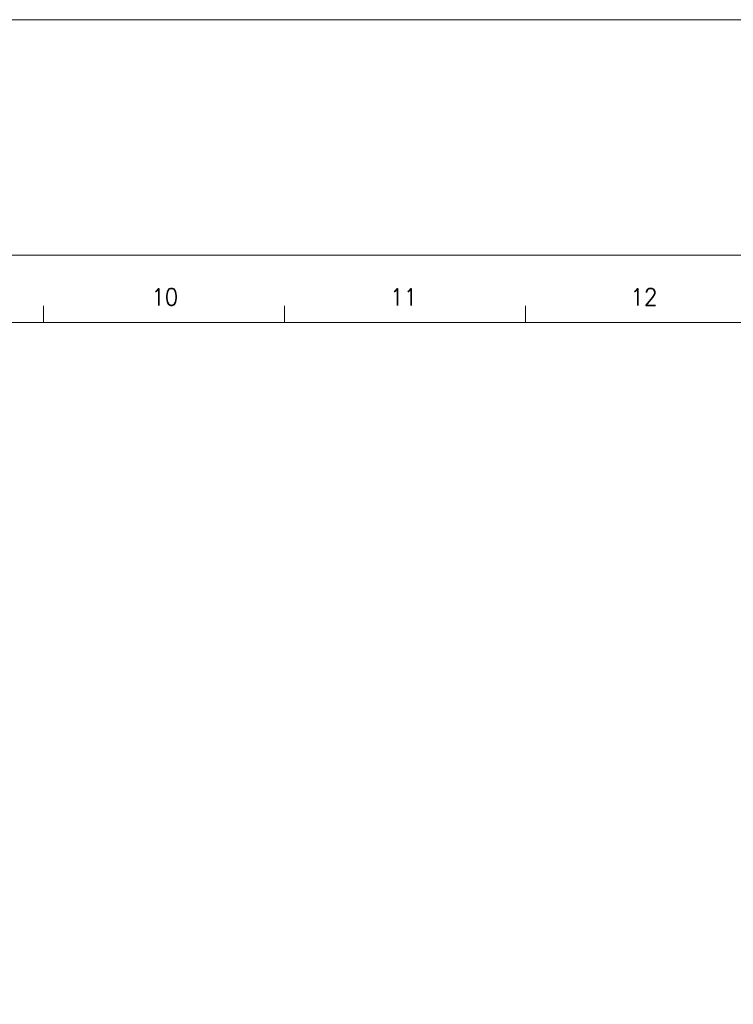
# Model space of a CAD drawing. Header units: millimetres. Extents: x 4065 to 8083, y -652 to 5416.
# Tile 161 of 256: x 5361 to 5751, y 3430 to 3967. Entities that reach past the tile are written whole.
import ezdxf
from ezdxf.enums import TextEntityAlignment as Align

# ---------------------------------------------------------------- set-up
doc = ezdxf.new("R2010")
doc.units = ezdxf.units.MM
doc.header["$LTSCALE"] = 0.8
doc.layers.get('0').update_dxf_attribs({"linetype": 'CONTINUOUS', "lineweight": 0})
doc.layers.add('2', color=3, linetype='CONTINUOUS', lineweight=0)
doc.styles.get("Standard").update_dxf_attribs({"font": 'romans.shx', "width": 0.8, "oblique": 5, "bigfont": 'whgtxt.shx'})

msp = doc.modelspace()

# ---------------------------------------------------------------- linework, layer by layer
for p, q in [((4144.145, 3838.436), (6332.286, 3838.436)), ((5374.399, 3801.629), (5374.399, 3810.831)), ((5505.982, 3801.629), (5505.982, 3810.831)), ((5637.565, 3801.629), (5637.565, 3810.831)), ((4190.153, 3801.629), (6295.479, 3801.629))]:
    msp.add_line(p, q)
at = {"layer": '2'}
msp.add_lwpolyline([(4064.566, 3966.878), (6425.81, 3966.878), (6425.81, 2120.48), (4064.566, 2120.48)], close=True, dxfattribs=at)

# ---------------------------------------------------------------- texts
at = {"width": 0.933333}
for s, p in [('10', (5440.597, 3815.612)), ('11', (5571.035, 3815.612)), ('12', (5702.146, 3815.612))]:
    msp.add_text(s, height=9.2016, dxfattribs=at).set_placement(p, align=Align.MIDDLE_CENTER)

doc.saveas('drawing.dxf')
